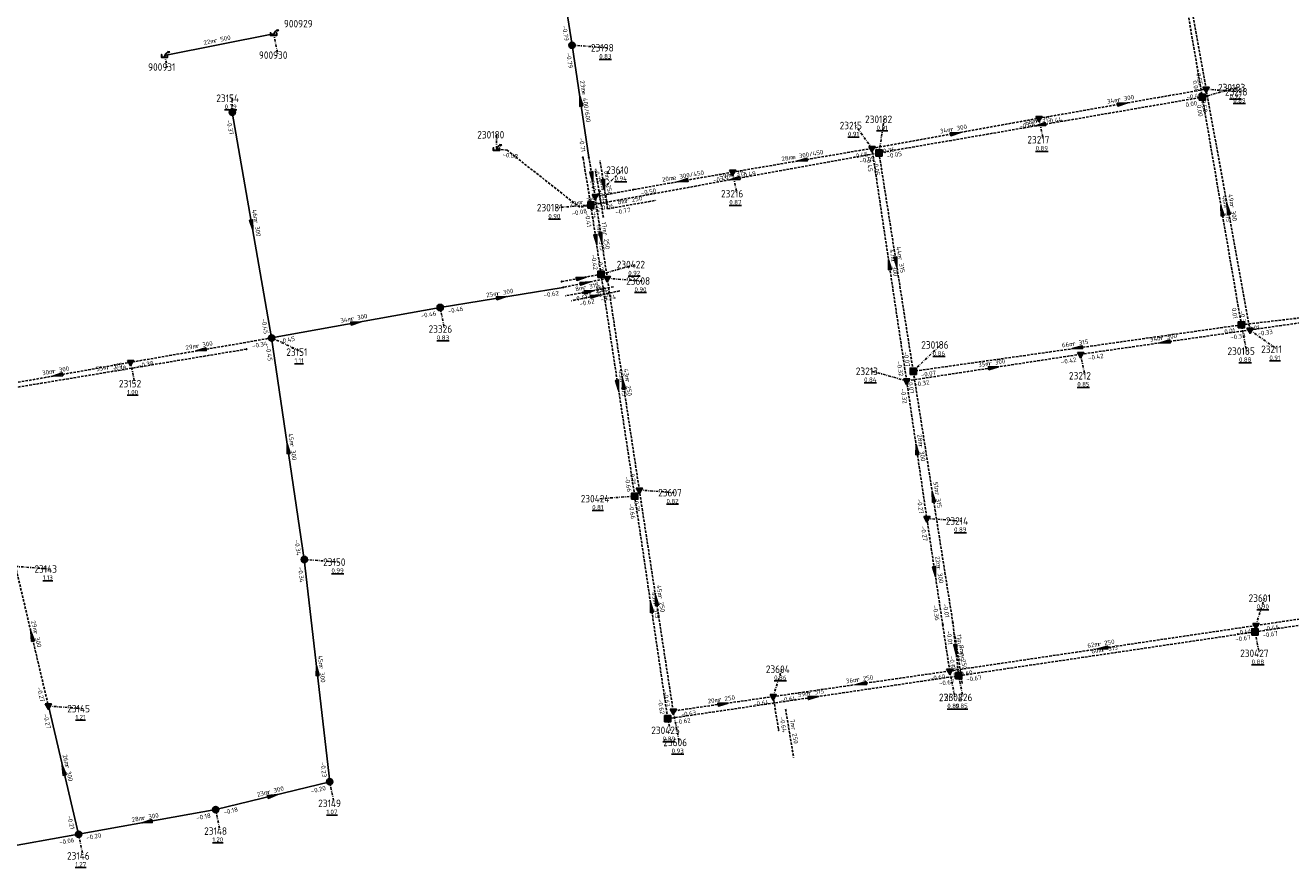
# Model space of a CAD drawing. Extents: x 188323 to 208361, y 565368 to 574910.
# Tile 149 of 256: x 201651 to 201904, y 569541 to 569709. Entities that reach past the tile are written whole.
import ezdxf

# ---------------------------------------------------------------- set-up
doc = ezdxf.new("R2010")
doc.units = 0
doc.linetypes.add('DASHDOT', pattern=[1, 0.5, -0.25, 0, -0.25])
doc.linetypes.add('DASHED', pattern=[0.75, 0.5, -0.25])
doc.layers.get('0').update_dxf_attribs({"linetype": 'CONTINUOUS'})
for name, color, linetype in [('RIO-AFM', 7, 'CONTINUOUS'), ('RIO-BOK', 7, 'CONTINUOUS'), ('RIO-DET', 7, 'CONTINUOUS'), ('RIO-KNP', 7, 'CONTINUOUS'), ('RIO-KNR', 7, 'CONTINUOUS'), ('RIO-LAG', 7, 'CONTINUOUS'), ('RIO-LAG_0B', 7, 'CONTINUOUS'), ('RIO-LAG_1B', 7, 'DASHED'), ('RIO-LAG_2B', 7, 'DASHED'), ('RIO-LEN', 7, 'CONTINUOUS'), ('RIO-MVD', 1, 'CONTINUOUS'), ('RIO-VRB', 6, 'DASHDOT'), ('RIO-VRH', 7, 'CONTINUOUS')]:
    doc.layers.add(name, color=color, linetype=linetype)
doc.styles.add('RIO-TXT', font='isocp.shx')

# ---------------------------------------------------------------- blocks, each defined once
blk = doc.blocks.new('L_VHR')
blk.add_lwpolyline([(-0.5, 0), (0.5, 0), (-0.5, 0.15), (-0.5, -0.15), (0.5, 0)])
blk = doc.blocks.new('K_FIC')
blk.add_circle((0, 0), 0.0625)
at = {"style": 'RIO-TXT', "flags": 1}
blk.add_attdef('KNOOPNAAM', (2, 2), '', height=1, dxfattribs=at)
blk = doc.blocks.new('K_UTB')
blk.add_lwpolyline([(0.5, 0.15), (0.5, -0.3), (-0.5, -0.3), (-0.5, 0.15), (-0.45, 0.15), (-0.45, -0.25), (0, -0.25), (0.45, -0.25), (0.45, 0.15)], close=True)
blk.add_lwpolyline([(0.85, 0.6), (0.55, 0.65), (0.614828, 0.459583), (0.850842, 0.598937)])
blk.add_arc((0.85, -0.25), 0.85, 90, 180)
at = {"style": 'RIO-TXT', "flags": 1}
blk.add_attdef('KNOOPNAAM', (2, 2), '', height=1, dxfattribs=at)
blk = doc.blocks.new('K_IPR')
blk.add_lwpolyline([(-0.5, -0.5), (0.5, -0.5), (0.5, 0.5), (-0.5, 0.5)], close=True)
blk.add_solid([(-0.5, 0.5), (0.5, 0.5), (-0.5, -0.5), (0.5, -0.5)])
at = {"style": 'RIO-TXT', "flags": 1}
blk.add_attdef('KNOOPNAAM', (2, 2), '', height=1, dxfattribs=at)
blk = doc.blocks.new('K_IPD')
blk.add_lwpolyline([(-0.496027, 0.307994), (0.503973, 0.307994), (0.003973, -0.558031)], close=True)
blk.add_solid([(-0.496027, 0.307994), (0.503973, 0.307994), (0.003973, -0.558031)])
at = {"style": 'RIO-TXT', "flags": 1}
blk.add_attdef('KNOOPNAAM', (2, 2), '', height=1, dxfattribs=at)
blk = doc.blocks.new('K_IPG')
blk.add_circle((0, 0), 0.5)
for points in [[(0, 0), (-0.5, 0), (-0.433013, 0.25)], [(0, 0), (-0.433013, -0.25), (-0.5, 0)], [(0, 0), (-0.433013, 0.25), (-0.25, 0.433013)], [(0, 0), (-0.25, -0.433013), (-0.433013, -0.25)], [(0, 0), (-0.25, 0.433013), (0, 0.5)], [(0, 0), (0, -0.5), (-0.25, -0.433013)], [(0, 0), (0, 0.5), (0.25, 0.433013)], [(0, 0), (0.25, 0.433013), (0.433013, 0.25)], [(0, 0), (0.433013, 0.25), (0.5, 0)], [(0, 0), (0.5, 0), (0.433013, -0.25)], [(0, 0), (0.433013, -0.25), (0.25, -0.433013)], [(0, 0), (0.25, -0.433013), (0, -0.5)]]:
    blk.add_solid(points)
at = {"style": 'RIO-TXT', "flags": 1}
blk.add_attdef('KNOOPNAAM', (2, 2), '', height=1, dxfattribs=at)
blk = doc.blocks.new('146_02______230181____230421_')
at = {"layer": 'RIO-LAG_1B'}
blk.add_line((0, 0), (-1.613, 9.687), dxfattribs=at)
at = {"layer": 'RIO-AFM', "style": 'RIO-TXT'}
blk.add_text('r 315', height=0.9, rotation=279.4411, dxfattribs=at).set_placement((-0.4453, 5.725))
at = {"layer": 'RIO-BOK', "style": 'RIO-TXT'}
for p in [(-2.7636, 8.076), (-2.0529, 3.8148)]:
    blk.add_text('-0.41', height=0.9, rotation=279.4411, dxfattribs=at).set_placement(p)
at = {"layer": 'RIO-LEN', "style": 'RIO-TXT'}
blk.add_text('10m', height=0.9, rotation=279.4411, dxfattribs=at).set_placement((-0.8006, 7.8556))
blk = doc.blocks.new('181_02______230422____230423_')
at = {"layer": 'RIO-LAG_1B'}
blk.add_line((0, 0), (-9.648, -1.84), dxfattribs=at)
at = {"layer": 'RIO-VRH', "xscale": 2, "yscale": 2, "zscale": 2, "rotation": 370.7766}
blk.add_blockref('L_VHR', (-4.824, -0.92), dxfattribs=at)
at = {"layer": 'RIO-AFM', "style": 'RIO-TXT'}
blk.add_text('r 315', height=0.9, rotation=370.7766, dxfattribs=at).set_placement((-5.9793, -0.6302))
at = {"layer": 'RIO-BOK', "style": 'RIO-TXT'}
for s, p in [('-0.41', (-8.0104, -2.9525)), ('-0.42', (-3.7661, -2.1418))]:
    blk.add_text(s, height=0.9, rotation=370.7766, dxfattribs=at).set_placement(p)
at = {"layer": 'RIO-LEN', "style": 'RIO-TXT'}
blk.add_text('8m', height=0.9, rotation=370.7766, dxfattribs=at).set_placement((-7.5705, -0.9341))
blk = doc.blocks.new('218_02______23602_____23603_')
at = {"layer": 'RIO-LAG_2B'}
blk.add_line((0, 0), (-1.468, 9.71), dxfattribs=at)
at = {"layer": 'RIO-AFM', "style": 'RIO-TXT'}
blk.add_text('r 250', height=0.9, rotation=278.5815, dxfattribs=at).set_placement((-0.4003, 5.9979))
at = {"layer": 'RIO-BOK', "style": 'RIO-TXT'}
blk.add_text('-0.60', height=0.9, rotation=278.5815, dxfattribs=at).set_placement((-1.996, 3.8451))
at = {"layer": 'RIO-LEN', "style": 'RIO-TXT'}
blk.add_text('9m', height=0.9, rotation=278.5815, dxfattribs=at).set_placement((-0.6428, 7.5997))
blk = doc.blocks.new('219_02______23604_____23605_')
at = {"layer": 'RIO-LAG_2B'}
blk.add_line((0, 0), (1.597, -9.691), dxfattribs=at)
at = {"layer": 'RIO-AFM', "style": 'RIO-TXT'}
blk.add_text('r 250', height=0.9, rotation=279.3317, dxfattribs=at).set_placement((1.1163, -3.6983))
at = {"layer": 'RIO-BOK', "style": 'RIO-TXT'}
blk.add_text('-0.64', height=0.9, rotation=279.3317, dxfattribs=at).set_placement((-1.1537, -1.6088))
at = {"layer": 'RIO-LEN', "style": 'RIO-TXT'}
blk.add_text('7m', height=0.9, rotation=279.3317, dxfattribs=at).set_placement((0.8529, -2.0998))
blk = doc.blocks.new('220_02______23608_____23609_')
at = {"layer": 'RIO-LAG_2B'}
blk.add_line((0, 0), (-9.622, -1.969), dxfattribs=at)
at = {"layer": 'RIO-VRH', "xscale": 2, "yscale": 2, "zscale": 2, "rotation": 371.5462}
blk.add_blockref('L_VHR', (-4.811, -0.9845), dxfattribs=at)
at = {"layer": 'RIO-AFM', "style": 'RIO-TXT'}
blk.add_text('r 250', height=0.9, rotation=371.5462, dxfattribs=at).set_placement((-5.9698, -0.71))
at = {"layer": 'RIO-BOK', "style": 'RIO-TXT'}
for s, p in [('-0.62', (-7.9696, -3.0594)), ('-0.74', (-3.7366, -2.1918))]:
    blk.add_text(s, height=0.9, rotation=371.5462, dxfattribs=at).set_placement(p)
at = {"layer": 'RIO-LEN', "style": 'RIO-TXT'}
blk.add_text('9m', height=0.9, rotation=371.5462, dxfattribs=at).set_placement((-7.5568, -1.0353))
blk = doc.blocks.new('221_02______23610_____23611_')
at = {"layer": 'RIO-LAG_2B'}
blk.add_line((0, 0), (9.67, 1.715), dxfattribs=at)
at = {"layer": 'RIO-AFM', "style": 'RIO-TXT'}
blk.add_text('r 250', height=0.9, rotation=10.0585, dxfattribs=at).set_placement((3.6839, 1.1613))
at = {"layer": 'RIO-BOK', "style": 'RIO-TXT'}
blk.add_text('-0.77', height=0.9, rotation=10.0585, dxfattribs=at).set_placement((1.6228, -1.134))
at = {"layer": 'RIO-LEN', "style": 'RIO-TXT'}
blk.add_text('8m', height=0.9, rotation=10.0585, dxfattribs=at).set_placement((2.0888, 0.8784))
blk = doc.blocks.new('222_02______23610_____23612_')
at = {"layer": 'RIO-LAG_2B'}
blk.add_line((0, 0), (-1.521, 9.702), dxfattribs=at)
at = {"layer": 'RIO-VRH', "xscale": 2, "yscale": 2, "zscale": 2, "rotation": 278.8978}
blk.add_blockref('L_VHR', (-0.7605, 4.851), dxfattribs=at)
at = {"layer": 'RIO-AFM', "style": 'RIO-TXT'}
blk.add_text('r 250', height=0.9, rotation=278.8978, dxfattribs=at).set_placement((-0.4328, 5.9959))
at = {"layer": 'RIO-BOK', "style": 'RIO-TXT'}
for s, p in [('-0.71', (-2.6869, 8.102)), ('-0.77', (-2.0166, 3.8343))]:
    blk.add_text(s, height=0.9, rotation=278.8978, dxfattribs=at).set_placement(p)
at = {"layer": 'RIO-LEN', "style": 'RIO-TXT'}
blk.add_text('8m', height=0.9, rotation=278.8978, dxfattribs=at).set_placement((-0.6841, 7.5963))

msp = doc.modelspace()

# ---------------------------------------------------------------- linework, layer by layer
at = {"layer": 'RIO-LAG'}
msp.add_line((201700.336, 569707.776), (201678.544, 569703.424), dxfattribs=at)
at = {"layer": 'RIO-LAG_0B'}
for p, q in [((201755.472, 569734.976), (201759.968, 569705.472)), ((201759.968, 569705.472), (201763.344, 569683.072)), ((201699.936, 569646.976), (201692.08, 569692.096)), ((201733.616, 569653.056), (201758.208, 569657.088)), ((201699.936, 569646.976), (201733.616, 569653.056)), ((201706.464, 569602.688), (201699.936, 569646.976)), ((201711.552, 569558.272), (201706.464, 569602.688)), ((201655.328, 569573.44), (201661.376, 569547.776)), ((201688.768, 569552.704), (201711.552, 569558.272)), ((201661.376, 569547.776), (201688.768, 569552.704)), ((201661.376, 569547.776), (201631.776, 569542.528))]:
    msp.add_line(p, q, dxfattribs=at)
at = {"layer": 'RIO-LAG_1B'}
for p, q in [((201875.824, 569753.856), (201885.904, 569695.104)), ((201821.296, 569683.968), (201885.904, 569695.104)), ((201885.904, 569695.104), (201893.696, 569649.6)), ((201763.728, 569673.536), (201762.144, 569683.072)), ((201763.728, 569673.536), (201821.296, 569683.968)), ((201821.296, 569683.968), (201828.144, 569640.32)), ((201763.728, 569673.536), (201765.76, 569659.712)), ((201765.76, 569659.712), (201757.888, 569658.24)), ((201765.76, 569659.712), (201772.496, 569615.36)), ((201893.696, 569649.6), (201943.344, 569655.488)), ((201893.696, 569649.6), (201828.144, 569640.32)), ((201694.912, 569644.736), (201640.96, 569635.776)), ((201836.064, 569590.016), (201828.144, 569640.32)), ((201772.496, 569615.36), (201779.088, 569570.88)), ((201896.416, 569588.224), (201953.104, 569596.672)), ((201837.216, 569579.456), (201836.064, 569590.016)), ((201837.216, 569579.456), (201896.416, 569588.224)), ((201779.088, 569570.88), (201837.216, 569579.456))]:
    msp.add_line(p, q, dxfattribs=at)
msp.add_lwpolyline([(201763.728, 569673.536), (201761.504, 569673.088), (201747.008, 569684.48), (201744.848, 569684.8)], dxfattribs=at)
at = {"layer": 'RIO-LAG_2B'}
for p, q in [((201886.656, 569696.704), (201881.456, 569726.016)), ((201853.248, 569690.88), (201886.656, 569696.704)), ((201895.424, 569648.576), (201886.656, 569696.704)), ((201819.888, 569684.864), (201853.248, 569690.88)), ((201819.888, 569684.864), (201792.032, 569680.128)), ((201826.816, 569638.4), (201819.888, 569684.864)), ((201764.576, 569675.264), (201763.344, 569683.072)), ((201792.032, 569680.128), (201772.176, 569676.608)), ((201764.576, 569675.264), (201772.176, 569676.608)), ((201767.008, 569658.88), (201764.576, 569675.264)), ((201767.008, 569658.88), (201758.208, 569657.088)), ((201773.408, 569616.576), (201767.008, 569658.88)), ((201921.072, 569652.224), (201895.424, 569648.576)), ((201699.936, 569646.976), (201671.744, 569642.112)), ((201895.424, 569648.576), (201861.568, 569643.712)), ((201642.624, 569636.928), (201671.744, 569642.112)), ((201861.568, 569643.712), (201826.816, 569638.4)), ((201826.816, 569638.4), (201830.864, 569610.88)), ((201780.176, 569572.416), (201773.408, 569616.576)), ((201830.864, 569610.88), (201834.032, 569589.632)), ((201648.768, 569601.344), (201655.328, 569573.44)), ((201954.304, 569598.08), (201896.608, 569589.504)), ((201835.424, 569580.416), (201834.032, 569589.632)), ((201896.608, 569589.504), (201835.424, 569580.416)), ((201835.424, 569580.416), (201800.144, 569575.296)), ((201800.144, 569575.296), (201780.176, 569572.416)), ((201800.144, 569575.296), (201801.248, 569568.576))]:
    msp.add_line(p, q, dxfattribs=at)
at = {"layer": 'RIO-VRB'}
for p, q in [((201700.34, 569707.8), (201701.2206, 569703.502)), ((201759.97, 569705.5), (201766.9375, 569704.9713)), ((201678.55, 569703.44), (201679.0835, 569701.1116)), ((201692.08, 569692.12), (201692.0797, 569694.895)), ((201885.9, 569695.09), (201892.8675, 569697.0187)), ((201886.65, 569696.7), (201893.6175, 569696.1713)), ((201819.89, 569684.85), (201816.627, 569689.4369)), ((201821.29, 569684), (201822.3441, 569690.6829)), ((201853.25, 569690.89), (201854.1306, 569686.592)), ((201744.85, 569684.81), (201744.8497, 569687.585)), ((201764.57, 569675.28), (201769.9894, 569680.5281)), ((201792.04, 569680.1), (201792.9206, 569675.802)), ((201763.73, 569673.55), (201756.7629, 569673.0191)), ((201765.76, 569659.72), (201772.7275, 569661.6487)), ((201767.01, 569658.89), (201773.9775, 569658.3613)), ((201733.61, 569653.05), (201734.4906, 569648.752)), ((201893.7, 569649.62), (201894.7541, 569644.3371)), ((201699.94, 569646.99), (201706.0669, 569644.1522)), ((201895.42, 569648.56), (201900.8394, 569644.7119)), ((201828.15, 569640.34), (201833.5694, 569645.5881)), ((201671.74, 569642.14), (201672.6206, 569637.842)), ((201861.57, 569643.72), (201862.4506, 569639.422)), ((201826.82, 569638.4), (201819.8521, 569640.3265)), ((201773.4, 569616.59), (201780.3675, 569616.0613)), ((201772.49, 569615.37), (201765.5229, 569614.8391)), ((201830.86, 569610.91), (201837.8275, 569610.3813)), ((201648.77, 569601.32), (201655.7375, 569600.7913)), ((201706.46, 569602.7), (201713.4275, 569602.1713)), ((201896.6, 569589.51), (201898.3352, 569594.9792)), ((201896.41, 569588.25), (201897.2906, 569583.952)), ((201800.14, 569575.3), (201801.8752, 569580.7692)), ((201835.42, 569580.41), (201836.4741, 569575.1271)), ((201837.21, 569579.43), (201838.0906, 569575.132)), ((201655.33, 569573.41), (201662.2975, 569572.8813)), ((201779.09, 569570.88), (201779.6235, 569568.5516)), ((201780.17, 569572.4), (201781.3976, 569566.1323)), ((201711.55, 569558.25), (201712.4306, 569553.952)), ((201688.76, 569552.71), (201689.6406, 569548.412)), ((201661.37, 569547.76), (201662.2506, 569543.462))]:
    msp.add_line(p, q, dxfattribs=at)

# ---------------------------------------------------------------- block references
at = {"layer": 'RIO-DET'}
for name, p in [('222_02______23610_____23612_', (201767.072, 569672.768)), ('146_02______230181____230421_', (201766.224, 569671.04)), ('221_02______23610_____23611_', (201767.072, 569672.768)), ('181_02______230422____230423_', (201768.256, 569657.216)), ('220_02______23608_____23609_', (201769.504, 569656.384)), ('218_02______23602_____23603_', (201837.92, 569577.92)), ('219_02______23604_____23605_', (201802.64, 569572.8))]:
    msp.add_blockref(name, p, dxfattribs=at)
at = {"layer": 'RIO-KNP', "xscale": 1.25, "yscale": 1.25, "zscale": 1.25}
for name, p in [('K_UTB', (201700.336, 569707.776)), ('K_IPG', (201759.968, 569705.472)), ('K_UTB', (201678.544, 569703.424)), ('K_IPD', (201886.656, 569696.704)), ('K_IPR', (201885.904, 569695.104)), ('K_IPG', (201692.08, 569692.096)), ('K_IPD', (201853.248, 569690.88)), ('K_UTB', (201744.848, 569684.8)), ('K_IPD', (201819.888, 569684.864)), ('K_IPR', (201821.296, 569683.968)), ('K_FIC', (201762.144, 569683.072)), ('K_FIC', (201763.344, 569683.072)), ('K_IPD', (201792.032, 569680.128)), ('K_IPD', (201764.576, 569675.264)), ('K_FIC', (201772.176, 569676.608)), ('K_IPR', (201763.728, 569673.536)), ('K_IPR', (201765.76, 569659.712)), ('K_IPD', (201767.008, 569658.88)), ('K_FIC', (201757.888, 569658.24)), ('K_FIC', (201758.208, 569657.088)), ('K_IPG', (201733.616, 569653.056)), ('K_IPR', (201893.696, 569649.6)), ('K_IPG', (201699.936, 569646.976)), ('K_IPD', (201895.424, 569648.576)), ('K_FIC', (201694.912, 569644.736)), ('K_IPD', (201861.568, 569643.712)), ('K_IPD', (201671.744, 569642.112)), ('K_IPR', (201828.144, 569640.32)), ('K_IPD', (201826.816, 569638.4)), ('K_IPD', (201773.408, 569616.576)), ('K_IPR', (201772.496, 569615.36)), ('K_IPD', (201830.864, 569610.88)), ('K_IPG', (201706.464, 569602.688)), ('K_FIC', (201834.032, 569589.632)), ('K_FIC', (201836.064, 569590.016)), ('K_IPR', (201896.416, 569588.224)), ('K_IPD', (201896.608, 569589.504)), ('K_IPD', (201835.424, 569580.416)), ('K_IPR', (201837.216, 569579.456)), ('K_IPD', (201800.144, 569575.296)), ('K_IPD', (201655.328, 569573.44)), ('K_IPR', (201779.088, 569570.88)), ('K_IPD', (201780.176, 569572.416)), ('K_FIC', (201801.248, 569568.576)), ('K_IPG', (201711.552, 569558.272)), ('K_IPG', (201688.768, 569552.704)), ('K_IPG', (201661.376, 569547.776))]:
    msp.add_blockref(name, p, dxfattribs=at)
at = {"layer": 'RIO-VRH', "xscale": 2, "yscale": 2, "zscale": 2}
for p, rotation in [((201761.66, 569694.29), 458.5815), ((201869.95, 569693.795), 9.867), ((201853.595, 569689.545), 189.7387), ((201836.57, 569687.87), 10.2615), ((201805.965, 569682.475), 189.6781), ((201763.96, 569679.18), 278.8978), ((201782.11, 569678.365), 189.9099), ((201792.51, 569678.775), 190.2889), ((201889.8, 569672.355), 459.742), ((201891.035, 569672.63), 100.3328), ((201696.01, 569669.555), 279.8878), ((201764.745, 569666.635), 278.3586), ((201765.79, 569667.085), 278.4757), ((201823.355, 569661.625), 98.4937), ((201824.72, 569662.17), 278.9377), ((201761.82, 569658.97), 370.7766), ((201762.605, 569657.99), 371.5462), ((201745.905, 569655.07), 9.3291), ((201716.775, 569650.02), 10.202), ((201878.495, 569646.14), 188.1364), ((201685.84, 569644.565), 189.7576), ((201860.925, 569644.98), 188.0571), ((201844.195, 569641.06), 368.7032), ((201657.18, 569639.535), 190.1427), ((201769.125, 569637.545), 278.6369), ((201770.205, 569637.74), 98.5986), ((201703.2, 569624.845), 98.3827), ((201828.84, 569624.655), 458.3687), ((201832.105, 569615.165), 98.9364), ((201832.445, 569600.27), 278.481), ((201775.79, 569593.125), 458.4464), ((201776.785, 569594.495), 98.7183), ((201652.05, 569587.365), 463.2345), ((201836.635, 569584.71), 276.2236), ((201866.01, 569584.96), 188.4594), ((201709.005, 569580.475), 96.5409), ((201817.78, 569577.855), 188.2406), ((201790.155, 569573.85), 368.2618), ((201808.15, 569575.155), 8.3679), ((201658.35, 569560.585), 463.2582), ((201700.155, 569555.48), 13.6616), ((201675.065, 569550.235), 190.2431)]:
    msp.add_blockref('L_VHR', p, dxfattribs=dict(at, rotation=rotation))

# ---------------------------------------------------------------- texts
at = {"layer": 'RIO-AFM', "style": 'RIO-TXT'}
for s, rotation, p in [('r 500', 371.3138, (201688.5507, 569705.9576)), ('e 400/600', 278.5815, (201761.8785, 569696.2347)), ('r 300', 9.867, (201869.0661, 569694.1488)), ('r 300', 10.2615, (201835.6838, 569688.2177)), ('r 315', 9.7387, (201852.7117, 569689.9007)), ('e 300/450', 369.678, (201804.0162, 569682.6577)), ('e 300/450', 369.9099, (201780.1606, 569678.5372)), ('r 315', 10.2889, (201791.6233, 569679.1222)), ('r 315', 371.4076, (201761.7214, 569673.655)), ('r 315', 279.742, (201890.1697, 569673.2406)), ('r 300', 280.3328, (201891.3964, 569673.5196)), ('r 300', 279.8878, (201696.3773, 569670.4416)), ('r 315', 278.3586, (201765.1259, 569667.5099)), ('r 250', 278.4757, (201766.1699, 569667.961)), ('r 300', 278.4937, (201823.7442, 569662.5023)), ('r 315', 278.9377, (201825.1015, 569663.0504)), ('r 300', 9.3291, (201745.0244, 569655.432)), ('r 300', 10.202, (201715.8888, 569650.3685)), ('r 315', 368.0571, (201860.0495, 569645.3817)), ('r 300', 368.1364, (201877.6205, 569646.5305)), ('r 300', 369.7576, (201684.9553, 569644.9289)), ('r 315', 369.4373, (201667.0557, 569640.6519)), ('r 300', 368.7032, (201843.3164, 569641.4421)), ('r 300', 10.1427, (201656.2945, 569639.8845)), ('r 315', 278.6369, (201769.5113, 569638.4235)), ('r 250', 278.5986, (201770.5912, 569638.6182)), ('r 300', 278.3827, (201703.5902, 569625.7216)), ('r 300', 278.3687, (201829.2251, 569625.5307)), ('r 315', 278.9364, (201832.4886, 569616.0457)), ('r 300', 278.481, (201832.8263, 569601.1464)), ('r 315', 278.4464, (201776.1792, 569594.0023)), ('r 250', 278.7183, (201777.17, 569595.374)), ('r 300', 283.2345, (201652.3596, 569588.2704)), ('r 250', 368.4594, (201865.1322, 569585.3542)), ('r 315', 276.2236, (201837.0472, 569585.5701)), ('r 315', 8.4731, (201865.935, 569584.2152)), ('r 300', 276.541, (201709.4231, 569581.3387)), ('r 250', 368.2407, (201816.9048, 569578.2444)), ('r 315', 8.3679, (201807.2757, 569575.5318)), ('r 250', 368.2618, (201789.2802, 569574.2342)), ('r 300', 283.2582, (201658.6585, 569561.4903)), ('r 300', 13.6616, (201699.2496, 569555.7745)), ('r 300', 10.2431, (201674.1787, 569550.5829))]:
    msp.add_text(s, height=0.9, rotation=rotation, dxfattribs=at).set_placement(p)
at = {"layer": 'RIO-BOK', "style": 'RIO-TXT'}
for s, rotation, p in [('-0.79', 278.6843, (201757.9837, 569709.3441)), ('-0.79', 278.5815, (201758.7953, 569703.9064)), ('-0.55', 280.0584, (201884.5721, 569700.4952)), ('0.00', 279.7454, (201883.9531, 569698.3679)), ('-0.48', 9.867, (201882.8498, 569694.6179)), ('-0.58', 280.3328, (201885.5246, 569695.0713)), ('0.00', 9.7387, (201882.6271, 569693.1077)), ('0.00', 279.742, (201884.7578, 569693.4729)), ('-0.37', 279.8878, (201690.942, 569690.5)), ('-0.44', 10.2615, (201849.4644, 569688.7818)), ('-0.44', 9.867, (201854.869, 569689.7506)), ('-0.71', 278.5815, (201761.3661, 569686.9269)), ('-0.36', 10.2615, (201821.5168, 569683.7218)), ('-0.08', 351.7961, (201746.0367, 569683.2253)), ('-0.45', 369.678, (201816.0817, 569682.7958)), ('-0.05', 10.2889, (201817.5049, 569681.8899)), ('-0.45', 278.4937, (201818.7129, 569683.2582)), ('-0.05', 278.9377, (201820.1253, 569682.3991)), ('-0.05', 9.7387, (201822.9064, 569682.857)), ('-0.49', 369.9099, (201788.2402, 569678.0252)), ('-0.49', 369.678, (201793.656, 569678.9563)), ('-0.50', 369.9099, (201773.8006, 569675.4928)), ('-0.08', 371.4076, (201759.9879, 569671.3655)), ('-0.41', 278.3586, (201762.5491, 569671.961)), ('-0.71', 278.4757, (201763.3924, 569673.6886)), ('-0.06', 10.2889, (201765.3573, 569672.4226)), ('-0.42', 278.3586, (201763.7857, 569663.5737)), ('-0.74', 278.4757, (201765.0294, 569662.7403)), ('-0.42', 278.6369, (201764.5869, 569658.1253)), ('-0.74', 278.5986, (201765.8358, 569657.2961)), ('-0.62', 9.3291, (201754.3803, 569655.0437)), ('-0.46', 10.202, (201729.8216, 569650.9457)), ('-0.46', 9.3291, (201735.2182, 569651.8955)), ('0.01', 279.742, (201891.7449, 569652.8961)), ('-0.38', 280.3328, (201893.3358, 569652.3475)), ('-0.45', 279.8878, (201697.8834, 569650.7932)), ('0.01', 6.7092, (201895.2538, 569648.3931)), ('-0.45', 10.202, (201701.5656, 569645.8601)), ('0.01', 368.0571, (201890.3658, 569647.7741)), ('-0.33', 368.1364, (201891.5571, 569646.6127)), ('-0.33', 368.0761, (201897.0033, 569647.3716)), ('-0.34', 369.7576, (201696.1346, 569644.9307)), ('-0.45', 278.3827, (201698.7598, 569645.4005)), ('-0.07', 278.9377, (201826.1557, 569644.1769)), ('-0.38', 10.1427, (201667.95, 569640.0397)), ('-0.38', 369.7576, (201673.3575, 569640.9985)), ('-0.32', 278.4937, (201824.8573, 569642.252)), ('-0.42', 368.7032, (201857.7259, 569641.7351)), ('-0.42', 368.1364, (201863.1546, 569642.5332)), ('-0.07', 368.0571, (201829.733, 569639.151)), ('-0.32', 278.3687, (201825.6394, 569636.8108)), ('-0.07', 278.9364, (201826.9852, 569638.7392)), ('-0.32', 368.7032, (201828.4163, 569637.229)), ('-0.66', 278.6369, (201770.5163, 569619.2175)), ('-0.71', 278.5986, (201771.4275, 569620.4388)), ('-0.66', 278.4464, (201771.3116, 569613.7792)), ('-0.71', 278.7183, (201772.2291, 569614.9936)), ('-0.27', 278.3687, (201828.8936, 569614.7647)), ('-0.27', 278.481, (201829.6825, 569609.3185)), ('-0.34', 278.3827, (201704.5033, 569606.5558)), ('-0.34', 276.541, (201705.2293, 569601.1493)), ('-0.36', 278.481, (201832.0521, 569593.4808)), ('-0.01', 278.9364, (201834.07, 569593.8275)), ('-0.01', 276.2236, (201834.8207, 569588.4461)), ('-0.46', 368.4594, (201892.7458, 569587.5583)), ('-0.67', 8.4162, (201897.9996, 569587.07)), ('-0.46', 368.4473, (201898.191, 569588.3318)), ('-0.67', 8.4731, (201892.5604, 569586.261)), ('-0.67', 276.2236, (201835.3785, 569583.3546)), ('-0.60', 368.2407, (201831.5607, 569578.4566)), ('-0.67', 8.3679, (201833.3567, 569577.4481)), ('-0.60', 368.4594, (201837.0113, 569579.2322)), ('-0.67', 8.4731, (201838.8008, 569578.2516)), ('-0.27', 283.2345, (201653.0442, 569577.0844)), ('-0.63', 278.7183, (201778.1907, 569576.2445)), ('-0.62', 278.4464, (201777.1291, 569574.7342)), ('-0.64', 368.2618, (201796.2825, 569573.3354)), ('-0.64', 368.2407, (201801.7268, 569574.1161)), ('-0.27', 283.2582, (201654.2892, 569571.7259)), ('-0.62', 8.3679, (201780.6786, 569569.6986)), ('-0.63', 368.2618, (201781.7572, 569571.2167)), ('-0.23', 276.541, (201709.7183, 569562.1669)), ('-0.20', 13.6616, (201707.8958, 569555.9209)), ('-0.18', 13.6616, (201690.4509, 569551.6803)), ('-0.21', 283.2582, (201659.0813, 569551.4331)), ('-0.18', 10.2431, (201684.9734, 569550.603)), ('-0.20', 10.2431, (201662.9964, 569546.6313)), ('-0.06', 369.9849, (201657.5725, 569545.6865))]:
    msp.add_text(s, height=0.9, rotation=rotation, dxfattribs=at).set_placement(p)
at = {"layer": 'RIO-KNR', "style": 'RIO-TXT'}
for s, p in [('900929', (201702.3941, 569709.0381)), ('23198', (201763.75, 569704.2213)), ('900930', (201697.3956, 569702.752)), ('900931', (201675.2585, 569700.3616)), ('230183', (201889.0425, 569696.2687)), ('23154', (201688.8922, 569694.145)), ('23218', (201890.43, 569695.4213)), ('23215', (201813.4395, 569688.6869)), ('230182', (201818.5191, 569689.9329)), ('230180', (201741.0247, 569686.835)), ('23217', (201850.9431, 569685.842)), ('23610', (201766.8019, 569679.7781)), ('23216', (201789.7331, 569675.052)), ('230181', (201752.9379, 569672.2691)), ('230422', (201768.9025, 569660.8987)), ('23608', (201770.79, 569657.6113)), ('23326', (201731.3031, 569648.002)), ('23151', (201702.8794, 569643.4022)), ('230186', (201829.7444, 569644.8381)), ('230185', (201890.9291, 569643.5871)), ('23211', (201897.6519, 569643.9619)), ('23213', (201816.6646, 569639.5765)), ('23212', (201859.2631, 569638.672)), ('23152', (201669.4331, 569637.092)), ('23607', (201777.18, 569615.3113)), ('230424', (201761.6979, 569614.0891)), ('23214', (201834.64, 569609.6313)), ('23143', (201652.55, 569600.0413)), ('23150', (201710.24, 569601.4213)), ('23601', (201895.1477, 569594.2292)), ('230427', (201893.4656, 569583.202)), ('23604', (201798.6877, 569580.0192)), ('23602', (201833.2866, 569574.3771)), ('230426', (201834.2656, 569574.382)), ('23145', (201659.11, 569572.1313)), ('230425', (201775.7985, 569567.8016)), ('23606', (201778.2101, 569565.3823)), ('23149', (201709.2431, 569553.202)), ('23148', (201686.4531, 569547.662)), ('23146', (201659.0631, 569542.712))]:
    msp.add_text(s, height=1.5, dxfattribs=at).set_placement(p)
at = {"layer": 'RIO-LEN', "style": 'RIO-TXT'}
for s, rotation, p in [('22m', 371.3138, (201686.4329, 569705.5325)), ('23m', 278.5815, (201761.5552, 569698.3704)), ('34m', 9.867, (201866.9381, 569693.7786)), ('66m', 9.7387, (201850.5829, 569689.5353)), ('34m', 10.2615, (201833.5583, 569687.8329)), ('28m', 369.678, (201801.8872, 569682.2932)), ('59m', 10.2889, (201789.4981, 569678.7364)), ('20m', 369.9099, (201778.0331, 569678.1641)), ('23m', 371.4076, (201759.6043, 569673.2264)), ('46m', 279.742, (201889.8032, 569675.3693)), ('49m', 280.3328, (201891.0079, 569675.6444)), ('46m', 279.8878, (201696.0054, 569672.5693)), ('14m', 278.3586, (201764.8108, 569669.6468)), ('17m', 278.4757, (201765.8505, 569670.0973)), ('47m', 278.4937, (201823.4241, 569664.6385)), ('44m', 278.9377, (201824.7648, 569665.1841)), ('25m', 9.3291, (201742.893, 569655.0818)), ('34m', 10.202, (201713.763, 569649.9859)), ('34m', 368.1364, (201875.4825, 569646.2234)), ('29m', 369.7576, (201682.8268, 569644.5614)), ('66m', 368.0571, (201857.911, 569645.0776)), ('35m', 368.7032, (201841.1815, 569641.1138)), ('30m', 10.1427, (201654.1682, 569639.5041)), ('55m', 369.4373, (201664.9252, 569640.2964)), ('45m', 278.6369, (201769.1859, 569640.5588)), ('43m', 278.5986, (201770.2672, 569640.7538)), ('45m', 278.3827, (201703.2742, 569627.8584)), ('28m', 278.3687, (201828.9096, 569627.6675)), ('51m', 278.9364, (201832.152, 569618.1793)), ('22m', 278.481, (201832.5067, 569603.2826)), ('45m', 278.4464, (201775.8609, 569596.1387)), ('45m', 278.7183, (201776.8415, 569597.5089)), ('29m', 283.2345, (201651.8641, 569590.3728)), ('11m', 276.2236, (201836.812, 569587.7173)), ('62m', 368.4594, (201862.9959, 569585.0351)), ('45m', 276.541, (201709.176, 569583.4845)), ('60m', 8.4731, (201863.7986, 569583.8969)), ('36m', 368.2407, (201814.7673, 569577.9334)), ('59m', 8.3679, (201805.1387, 569575.2174)), ('20m', 368.2618, (201787.1429, 569573.9224)), ('26m', 283.2582, (201658.1621, 569563.5925)), ('23m', 13.6616, (201697.1507, 569555.2642)), ('28m', 10.2431, (201672.0532, 569550.1988))]:
    msp.add_text(s, height=0.9, rotation=rotation, dxfattribs=at).set_placement(p)
at = {"layer": 'RIO-MVD', "style": 'RIO-TXT'}
for s, p in [('%%U0.83', (201765.4075, 569702.8213)), ('%%U0.92', (201891.3375, 569694.8687)), ('%%U0.89', (201892.0875, 569694.0213)), ('%%U0.79', (201690.5497, 569692.745)), ('%%U0.91', (201820.8141, 569688.5329)), ('%%U0.91', (201815.097, 569687.2869)), ('%%U0.89', (201852.6006, 569684.442)), ('%%U0.94', (201768.4594, 569678.3781)), ('%%U0.87', (201791.3906, 569673.652)), ('%%U0.90', (201755.2329, 569670.8691)), ('%%U0.92', (201771.1975, 569659.4987)), ('%%U0.90', (201772.4475, 569656.2113)), ('%%U0.83', (201732.9606, 569646.602)), ('%%U0.86', (201832.0394, 569643.4381)), ('%%U1.11', (201704.5369, 569642.0022)), ('%%U0.88', (201893.2241, 569642.1871)), ('%%U0.91', (201899.3094, 569642.5619)), ('%%U0.84', (201818.3221, 569638.1765)), ('%%U1.00', (201671.0906, 569635.692)), ('%%U0.85', (201860.9206, 569637.272)), ('%%U0.81', (201763.9929, 569612.6891)), ('%%U0.82', (201778.8375, 569613.9113)), ('%%U0.89', (201836.2975, 569608.2313)), ('%%U1.13', (201654.2075, 569598.6413)), ('%%U0.99', (201711.8975, 569600.0213)), ('%%U0.90', (201896.8052, 569592.8292)), ('%%U0.88', (201895.7606, 569581.802)), ('%%U0.86', (201800.3452, 569578.6192)), ('%%U0.89', (201834.9441, 569572.9771)), ('%%U0.85', (201836.5606, 569572.982)), ('%%U1.21', (201660.7675, 569570.7313)), ('%%U0.89', (201778.0935, 569566.4016)), ('%%U0.93', (201779.8676, 569563.9823)), ('%%U1.07', (201710.9006, 569551.802)), ('%%U1.20', (201688.1106, 569546.262)), ('%%U1.27', (201660.7206, 569541.312))]:
    msp.add_text(s, height=0.9, dxfattribs=at).set_placement(p)

doc.saveas('drawing.dxf')
